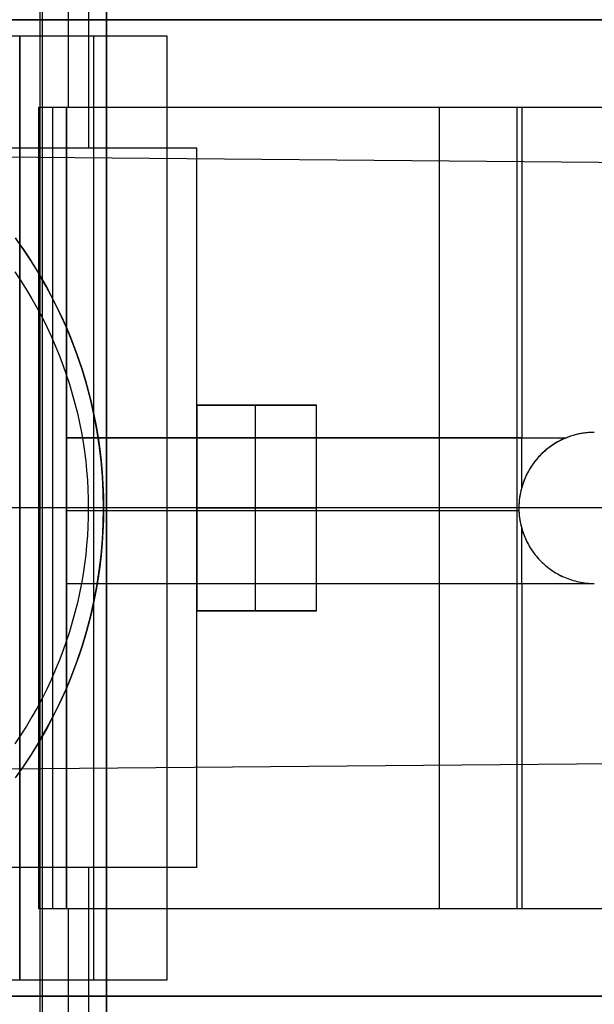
# Model space of a CAD drawing. Header units: millimetres. Extents: x -15 to 7, y 1 to 148.
# Tile 129 of 256: x -0.34 to 1.9, y 22.61 to 26.44. Entities that reach past the tile are written whole.
import ezdxf

# ---------------------------------------------------------------- set-up
doc = ezdxf.new("R2010")
doc.units = ezdxf.units.MM
doc.header["$MEASUREMENT"] = 0
doc.layers.add('Default', color=7, linetype='Continuous', true_color=0x000000)
doc.layers.add('Layer 01', color=7, linetype='Continuous', true_color=0x000000)

msp = doc.modelspace()

# ---------------------------------------------------------------- linework, layer by layer
at = {"layer": 'Default', "color": 254, "true_color": 0xcad1ee}
for points in [[(-0.2587958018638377, 8.653075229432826), (-0.2587958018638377, 103.5282414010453)], [(-0.2587958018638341, 9.944348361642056), (-0.2587958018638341, 102.2369639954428)], [(-0.2587958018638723, 9.944348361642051), (-0.2587958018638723, 35.76483141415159)], [(-0.2587958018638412, 8.653075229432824), (-0.2587958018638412, 35.7229339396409)], [(6.000000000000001, 25.84784077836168), (-1, 25.90892885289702)], [(6.000000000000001, 23.57874379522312), (-0.9999999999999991, 23.51765572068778)]]:
    msp.add_lwpolyline(points, dxfattribs=at)
at = {"layer": 'Default', "color": 171, "true_color": 0x8080ff}
for points in [[(-0.2496576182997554, 5.482785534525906), (-0.2496576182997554, 70.45733613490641)], [(-0.2496576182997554, 5.56998112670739), (-0.2496576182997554, 70.2390611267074)]]:
    msp.add_lwpolyline(points, dxfattribs=at)
at = {"layer": 'Default', "color": 254, "true_color": 0xcad1ee, "extrusion": (1, 0, 0)}
msp.add_lwpolyline([(24.71329228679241, -39.80680207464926), (24.7731020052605, -39.80613822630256), (24.83341927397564, -39.80412309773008), (24.89420458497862, -39.8007221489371), (24.95541619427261, -39.795902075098), (25.01701014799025, -39.78963096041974), (25.07894031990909, -39.78187843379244), (25.14115846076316, -39.77261582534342), (25.20361425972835, -39.76181632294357), (25.26625541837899, -39.74945512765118), (25.32902773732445, -39.73550960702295), (25.39187521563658, -39.71995944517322), (25.45474016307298, -39.70278678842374), (25.5175633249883, -39.68397638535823), (25.58028401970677, -39.66351572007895), (25.64284028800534, -39.64139513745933), (25.70516905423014, -39.6176079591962), (25.76720629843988, -39.59215058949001), (25.82888723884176, -39.56502260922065), (25.89014652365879, -39.53622685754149), (25.95091843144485, -39.50576949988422), (26.0111370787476, -39.47366008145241), (26.07073663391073, -39.43991156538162), (26.12965153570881, -39.4045403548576), (26.18781671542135, -39.36756629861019), (26.24516782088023, -39.32901267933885), (26.3016414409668, -39.28890618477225), (26.35717532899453, -39.24727686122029), (26.41170862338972, -39.20415804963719), (26.46518206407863, -39.15958630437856), (26.51753820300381, -39.11360129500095), (26.5687216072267, -39.06624569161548), (26.61867905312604, -39.01756503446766), (26.66735971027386, -38.96760758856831), (26.71471531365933, -38.91642418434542), (26.76070032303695, -38.86406804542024), (26.80527206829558, -38.81059460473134), (26.84839087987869, -38.75606131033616), (26.89002020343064, -38.70052742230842), (26.93012669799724, -38.64405380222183), (26.96868031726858, -38.58670269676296), (27.00565437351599, -38.52853751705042), (27.04102558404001, -38.46962261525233), (27.07477410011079, -38.4100230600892), (27.10688351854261, -38.34980441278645), (27.13734087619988, -38.2890325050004), (27.16613662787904, -38.22777322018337), (27.1932646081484, -38.16609227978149), (27.2187219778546, -38.10405503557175), (27.24250915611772, -38.04172626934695), (27.26462973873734, -37.97917000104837), (27.28509040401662, -37.9164493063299), (27.30390080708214, -37.85362614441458), (27.32107346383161, -37.79076119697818), (27.33662362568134, -37.72791371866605), (27.35056914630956, -37.66514139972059), (27.36293034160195, -37.60250024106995), (27.3737298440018, -37.54004444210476), (27.38299245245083, -37.47782630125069), (27.39074497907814, -37.41589612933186), (27.39701609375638, -37.35430217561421), (27.40183616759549, -37.29309056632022), (27.40523711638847, -37.23230525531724), (27.40725224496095, -37.1719879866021), (27.40791609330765, -37.112178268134), (27.40725224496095, -37.05236854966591), (27.40523711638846, -36.99205128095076), (27.40183616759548, -36.93126596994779), (27.39701609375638, -36.8700543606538), (27.39074497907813, -36.80846040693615), (27.38299245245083, -36.74653023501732), (27.3737298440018, -36.68431209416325), (27.36293034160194, -36.62185629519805), (27.35056914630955, -36.55921513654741), (27.33662362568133, -36.49644281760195), (27.3210734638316, -36.43359533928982), (27.30390080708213, -36.37073039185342), (27.28509040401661, -36.30790722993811), (27.26462973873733, -36.24518653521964), (27.24250915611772, -36.18263026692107), (27.21872197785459, -36.12030150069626), (27.19326460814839, -36.05826425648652), (27.16613662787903, -35.99658331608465), (27.13734087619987, -35.93532403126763), (27.10688351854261, -35.87455212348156), (27.07477410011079, -35.81433347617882), (27.04102558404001, -35.75473392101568), (27.00565437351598, -35.69581901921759), (26.96868031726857, -35.63765383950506), (26.93012669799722, -35.58030273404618), (26.89002020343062, -35.5238291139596), (26.84839087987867, -35.46829522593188), (26.80527206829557, -35.41376193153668), (26.76070032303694, -35.36028849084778), (26.71471531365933, -35.30793235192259), (26.66735971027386, -35.25674894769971), (26.61867905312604, -35.20679150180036), (26.56872160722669, -35.15811084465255), (26.5175382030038, -35.11075524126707), (26.46518206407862, -35.06477023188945), (26.41170862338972, -35.02019848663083), (26.35717532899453, -34.97707967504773), (26.3016414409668, -34.93545035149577), (26.24516782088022, -34.89534385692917), (26.18781671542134, -34.85679023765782), (26.1296515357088, -34.81981618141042), (26.07073663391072, -34.78444497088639), (26.01113707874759, -34.75069645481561), (25.95091843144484, -34.71858703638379), (25.89014652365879, -34.68812967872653), (25.82888723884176, -34.65933392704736), (25.76720629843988, -34.63220594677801), (25.70516905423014, -34.60674857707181), (25.64284028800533, -34.58296139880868), (25.58028401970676, -34.56084081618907), (25.51756332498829, -34.54038015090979), (25.45474016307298, -34.52156974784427), (25.39187521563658, -34.50439709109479), (25.32902773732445, -34.48884692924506), (25.26625541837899, -34.47490140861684), (25.20361425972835, -34.46254021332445), (25.14115846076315, -34.45174071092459), (25.07894031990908, -34.44247810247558), (25.01701014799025, -34.43472557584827), (24.9554161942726, -34.42845446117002), (24.89420458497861, -34.42363438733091), (24.83341927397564, -34.42023343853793), (24.7731020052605, -34.41821830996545), (24.7132922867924, -34.41755446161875)], dxfattribs=at)
at = {"layer": 'Default', "color": 254, "true_color": 0xcad1ee, "extrusion": (0, 1, 0)}
for points in [[(1.5, -39.75142588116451), (-4.845, -39.862178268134)], [(-4.845, -34.362178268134), (1.5, -34.4729306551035)], [(1.5, -39.75142588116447), (-4.844999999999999, -39.86217826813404)], [(1.5, -34.47293065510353), (-4.844999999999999, -34.36217826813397)], [(-6, -38.24672675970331), (1, -38.3078148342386)], [(1, -35.91654170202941), (-6, -35.9776297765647)]]:
    msp.add_lwpolyline(points, dxfattribs=at)
at = {"layer": 'Default', "color": 254, "true_color": 0xcad1ee, "extrusion": (1, -4.074410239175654e-17, 4.165871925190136e-17)}
msp.add_lwpolyline([(24.7132922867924, -34.41755446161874), (24.65348256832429, -34.41821830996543), (24.59316529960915, -34.42023343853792), (24.53237998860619, -34.42363438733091), (24.47116837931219, -34.42845446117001), (24.40957442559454, -34.43472557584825), (24.34764425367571, -34.44247810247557), (24.28542611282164, -34.45174071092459), (24.22297031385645, -34.46254021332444), (24.1603291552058, -34.47490140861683), (24.09755683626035, -34.48884692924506), (24.03470935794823, -34.50439709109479), (23.97184441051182, -34.52156974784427), (23.9090212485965, -34.54038015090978), (23.84630055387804, -34.56084081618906), (23.78374428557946, -34.58296139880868), (23.72141551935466, -34.60674857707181), (23.65937827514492, -34.632205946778), (23.59769733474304, -34.65933392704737), (23.53643804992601, -34.68812967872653), (23.47566614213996, -34.71858703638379), (23.41544749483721, -34.75069645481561), (23.35584793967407, -34.78444497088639), (23.296933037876, -34.81981618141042), (23.23876785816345, -34.85679023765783), (23.18141675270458, -34.89534385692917), (23.124943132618, -34.93545035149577), (23.06940924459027, -34.97707967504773), (23.01487595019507, -35.02019848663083), (22.96140250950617, -35.06477023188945), (22.90904637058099, -35.11075524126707), (22.85786296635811, -35.15811084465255), (22.80790552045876, -35.20679150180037), (22.75922486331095, -35.25674894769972), (22.71186925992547, -35.3079323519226), (22.66588425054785, -35.36028849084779), (22.62131250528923, -35.41376193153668), (22.57819369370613, -35.46829522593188), (22.53656437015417, -35.52382911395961), (22.49645787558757, -35.58030273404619), (22.45790425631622, -35.63765383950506), (22.42093020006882, -35.69581901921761), (22.38555898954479, -35.75473392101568), (22.351810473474, -35.81433347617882), (22.31970105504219, -35.87455212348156), (22.28924369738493, -35.93532403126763), (22.26044794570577, -35.99658331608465), (22.2333199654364, -36.05826425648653), (22.20786259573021, -36.12030150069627), (22.18407541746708, -36.18263026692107), (22.16195483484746, -36.24518653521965), (22.14149416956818, -36.30790722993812), (22.12268376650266, -36.37073039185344), (22.10551110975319, -36.43359533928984), (22.08996094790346, -36.49644281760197), (22.07601542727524, -36.55921513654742), (22.06365423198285, -36.62185629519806), (22.052854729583, -36.68431209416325), (22.04359212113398, -36.74653023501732), (22.03583959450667, -36.80846040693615), (22.02956847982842, -36.8700543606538), (22.02474840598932, -36.93126596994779), (22.02134745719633, -36.99205128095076), (22.01933232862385, -37.05236854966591), (22.01866848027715, -37.112178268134), (22.01933232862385, -37.1719879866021), (22.02134745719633, -37.23230525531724), (22.02474840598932, -37.29309056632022), (22.02956847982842, -37.3543021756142), (22.03583959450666, -37.41589612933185), (22.04359212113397, -37.47782630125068), (22.05285472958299, -37.54004444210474), (22.06365423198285, -37.60250024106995), (22.07601542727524, -37.66514139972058), (22.08996094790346, -37.72791371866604), (22.1055111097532, -37.79076119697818), (22.12268376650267, -37.85362614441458), (22.14149416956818, -37.91644930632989), (22.16195483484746, -37.97917000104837), (22.18407541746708, -38.04172626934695), (22.20786259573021, -38.10405503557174), (22.2333199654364, -38.16609227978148), (22.26044794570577, -38.22777322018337), (22.28924369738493, -38.28903250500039), (22.3197010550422, -38.34980441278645), (22.35181047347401, -38.41002306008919), (22.38555898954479, -38.46962261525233), (22.42093020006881, -38.5285375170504), (22.45790425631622, -38.58670269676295), (22.49645787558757, -38.64405380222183), (22.53656437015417, -38.70052742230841), (22.57819369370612, -38.75606131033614), (22.62131250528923, -38.81059460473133), (22.66588425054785, -38.86406804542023), (22.71186925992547, -38.91642418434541), (22.75922486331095, -38.96760758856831), (22.80790552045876, -39.01756503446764), (22.85786296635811, -39.06624569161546), (22.90904637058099, -39.11360129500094), (22.96140250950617, -39.15958630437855), (23.01487595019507, -39.20415804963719), (23.06940924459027, -39.24727686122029), (23.124943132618, -39.28890618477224), (23.18141675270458, -39.32901267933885), (23.23876785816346, -39.36756629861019), (23.29693303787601, -39.4045403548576), (23.35584793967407, -39.43991156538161), (23.41544749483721, -39.47366008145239), (23.47566614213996, -39.50576949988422), (23.53643804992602, -39.53622685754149), (23.59769733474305, -39.56502260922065), (23.65937827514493, -39.59215058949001), (23.72141551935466, -39.6176079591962), (23.78374428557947, -39.64139513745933), (23.84630055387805, -39.66351572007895), (23.90902124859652, -39.68397638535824), (23.97184441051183, -39.70278678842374), (24.03470935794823, -39.71995944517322), (24.09755683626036, -39.73550960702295), (24.16032915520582, -39.74945512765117), (24.22297031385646, -39.76181632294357), (24.28542611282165, -39.77261582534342), (24.34764425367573, -39.78187843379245), (24.40957442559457, -39.78963096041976), (24.47116837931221, -39.79590207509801), (24.5323799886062, -39.8007221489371), (24.59316529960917, -39.80412309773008), (24.65348256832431, -39.80613822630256), (24.71329228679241, -39.80680207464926)], dxfattribs=at)
at = {"layer": 'Layer 01'}
for points in [[(-0.06864255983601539, 26.43935457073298), (-0.06864255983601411, 26.93935440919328)], [(-0.1483648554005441, 26.43935457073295), (-0.1483648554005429, 26.77920538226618)], [(3.839201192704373, 26.43935457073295), (-4.156595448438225, 26.43935457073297)], [(3.839201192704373, 26.43935457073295), (-4.156595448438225, 26.43935457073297)], [(3.839201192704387, 26.43935457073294), (-3.976486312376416, 26.43935457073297)], [(3.839201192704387, 26.43935457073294), (-3.976486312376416, 26.43935457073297)], [(-3.198364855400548, 26.43935457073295), (2.90163514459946, 26.43935457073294)], [(-3.198364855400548, 26.43935457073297), (2.90163514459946, 26.43935457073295)], [(-0.1483648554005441, 26.09950412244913), (-0.1483648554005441, 26.43935457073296)], [(-0.06864255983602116, 25.93935440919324), (-0.06864255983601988, 26.43935457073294)], [(0.2354581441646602, 26.37573167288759), (-3.569182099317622, 26.37573167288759)], [(-0.3385685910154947, 26.37573167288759), (-3.08320752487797, 26.37573167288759)], [(0.2354581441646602, 26.37573167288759), (-0.3385685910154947, 26.37573167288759)], [(-0.3385685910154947, 26.37573167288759), (-0.3385685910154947, 22.70297736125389)], [(-0.3385685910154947, 22.70297736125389), (-0.3385685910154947, 26.37573167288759)], [(0.2354581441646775, 26.37573167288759), (-0.3385685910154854, 26.37573167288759)], [(-0.3385685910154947, 22.70297736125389), (-0.3385685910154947, 26.37573167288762)], [(-0.05155522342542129, 26.37573167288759), (-0.05155522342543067, 22.70297736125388)], [(0.2354581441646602, 22.70297736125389), (0.2354581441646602, 26.37573167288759)], [(0.2354581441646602, 22.70297736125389), (0.2354581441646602, 26.37573167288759)], [(0.2354581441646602, 22.70297736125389), (0.2354581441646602, 26.37573167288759)], [(-0.2634541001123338, 26.09950412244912), (3.37671051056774, 26.0995041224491)], [(-0.2634541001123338, 26.09950412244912), (2.90163514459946, 26.0995041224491)], [(-0.2634541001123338, 25.45027601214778), (-0.2634541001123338, 26.09950412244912)], [(-0.2634541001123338, 25.45027601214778), (-0.2634541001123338, 26.09950412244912)], [(-0.2634541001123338, 22.97920510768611), (-0.2634541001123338, 26.09950384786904)], [(-0.2634541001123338, 26.09950384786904), (2.856844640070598, 26.09950384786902)], [(-0.2634541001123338, 22.97920510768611), (-0.2634541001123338, 26.09950384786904)], [(-0.2634541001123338, 26.09950384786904), (2.856844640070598, 26.09950384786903)], [(-0.2630218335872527, 22.97920510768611), (-0.2630218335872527, 26.09950384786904)], [(-0.2090668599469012, 22.97920510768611), (-0.2090668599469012, 26.09950384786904)], [(-0.1555441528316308, 22.97920510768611), (-0.1555441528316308, 26.09950384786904)], [(-0.1550003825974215, 22.97920510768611), (-0.1550003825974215, 26.09950384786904)], [(-0.1545891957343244, 24.81262149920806), (-0.1545891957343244, 26.09950384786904)], [(-0.1545891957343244, 26.09950384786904), (1.616841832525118, 26.09950384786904)], [(1.296695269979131, 22.9792051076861), (1.296695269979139, 26.09950384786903)], [(1.296695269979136, 24.81262149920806), (1.296695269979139, 26.09950384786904)], [(1.599594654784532, 22.97920538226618), (1.599594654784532, 26.09950412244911)], [(1.616841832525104, 26.09950384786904), (2.184406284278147, 26.09950384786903)], [(1.616841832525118, 26.09950384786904), (1.616841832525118, 24.81262149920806)], [(1.616841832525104, 26.09950384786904), (1.616841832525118, 24.81262149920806)], [(0.3515909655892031, 25.93935440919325), (-3.648409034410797, 25.93935440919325)], [(0.3515909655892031, 25.93935440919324), (-3.648409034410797, 25.93935440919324)], [(0.3515909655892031, 25.93935440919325), (-3.6484090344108, 25.93935440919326)], [(0.3515909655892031, 23.13935440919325), (0.3515909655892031, 25.93935440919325)], [(0.3515909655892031, 23.13935440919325), (0.3515909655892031, 25.93935440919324)], [(0.3515909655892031, 23.13935440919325), (0.3515909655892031, 25.93935440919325)], [(-0.3565008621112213, 25.59030113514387), (-0.3243205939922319, 25.54505756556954), (-0.2932768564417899, 25.49837070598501), (-0.2634541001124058, 25.45027601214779)], [(-0.3481854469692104, 25.57889430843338), (-0.3241330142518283, 25.54478485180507), (-0.3007214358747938, 25.5098619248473), (-0.2779864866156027, 25.47414022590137), (-0.2559637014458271, 25.43763637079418), (-0.2346882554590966, 25.40036890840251), (-0.2141948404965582, 25.36235832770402), (-0.1945175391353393, 25.3236270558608), (-0.175689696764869, 25.284199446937), (-0.1577437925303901, 25.2441017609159), (-0.140711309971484, 25.20336213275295), (-0.1246226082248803, 25.16201053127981), (-0.1095067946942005, 25.12007870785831), (-0.09539160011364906, 25.07760013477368), (-0.08230325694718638, 25.03460993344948), (-0.070266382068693, 24.99114479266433), (-0.05930386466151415, 24.94724287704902), (-0.04943676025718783, 24.90294372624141), (-0.04068419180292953, 24.85828814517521), (-0.03306325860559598, 24.81331808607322), (-0.02658895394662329, 24.76807652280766), (-0.02127409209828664, 24.72260731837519), (-0.0171292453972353, 24.67695508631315), (-0.01416269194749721, 24.63116504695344), (-0.01238037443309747, 24.58528287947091), (-0.0117858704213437, 24.53935457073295), (-0.01238037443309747, 24.49342626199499), (-0.01416269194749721, 24.44754409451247), (-0.0171292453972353, 24.40175405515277), (-0.02127409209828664, 24.35610182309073), (-0.02658895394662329, 24.31063261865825), (-0.03306325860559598, 24.26539105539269), (-0.04068419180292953, 24.2204209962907), (-0.04943676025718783, 24.1757654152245), (-0.05930386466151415, 24.13146626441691), (-0.070266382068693, 24.08756434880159), (-0.08230325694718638, 24.04409920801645), (-0.09539160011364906, 24.00110900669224), (-0.1095067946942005, 23.95863043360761), (-0.1246226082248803, 23.91669861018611), (-0.140711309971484, 23.87534700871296), (-0.1577437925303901, 23.83460738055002), (-0.175689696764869, 23.79450969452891), (-0.1945175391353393, 23.75508208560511), (-0.2141948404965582, 23.71635081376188), (-0.2346882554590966, 23.67834023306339), (-0.2559637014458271, 23.64107277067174), (-0.2779864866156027, 23.60456891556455), (-0.3007214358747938, 23.56884721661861), (-0.3241330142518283, 23.53392428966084), (-0.3481854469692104, 23.49981483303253)], [(-0.3481854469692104, 25.57889430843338), (-0.3241330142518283, 25.54478485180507), (-0.3007214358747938, 25.5098619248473), (-0.2779864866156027, 25.47414022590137), (-0.2559637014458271, 25.43763637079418), (-0.2346882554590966, 25.40036890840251), (-0.2141948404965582, 25.36235832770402), (-0.1945175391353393, 25.3236270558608), (-0.175689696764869, 25.284199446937), (-0.1577437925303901, 25.2441017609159), (-0.140711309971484, 25.20336213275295), (-0.1246226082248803, 25.16201053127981), (-0.1095067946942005, 25.12007870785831), (-0.09539160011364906, 25.07760013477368), (-0.08230325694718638, 25.03460993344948), (-0.070266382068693, 24.99114479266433), (-0.05930386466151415, 24.94724287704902), (-0.04943676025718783, 24.90294372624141), (-0.04068419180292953, 24.85828814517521), (-0.03306325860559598, 24.81331808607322), (-0.02658895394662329, 24.76807652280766), (-0.02127409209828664, 24.72260731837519), (-0.0171292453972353, 24.67695508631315), (-0.01416269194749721, 24.63116504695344), (-0.01238037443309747, 24.58528287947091), (-0.0117858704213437, 24.53935457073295), (-0.01238037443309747, 24.49342626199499), (-0.01416269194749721, 24.44754409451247), (-0.0171292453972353, 24.40175405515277), (-0.02127409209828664, 24.35610182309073), (-0.02658895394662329, 24.31063261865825), (-0.03306325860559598, 24.26539105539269), (-0.04068419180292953, 24.2204209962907), (-0.04943676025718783, 24.1757654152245), (-0.05930386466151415, 24.13146626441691), (-0.070266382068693, 24.08756434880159), (-0.08230325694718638, 24.04409920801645), (-0.09539160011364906, 24.00110900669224), (-0.1095067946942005, 23.95863043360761), (-0.1246226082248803, 23.91669861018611), (-0.140711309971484, 23.87534700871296), (-0.1577437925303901, 23.83460738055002), (-0.175689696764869, 23.79450969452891), (-0.1945175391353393, 23.75508208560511), (-0.2141948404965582, 23.71635081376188), (-0.2346882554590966, 23.67834023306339), (-0.2559637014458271, 23.64107277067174), (-0.2779864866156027, 23.60456891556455), (-0.3007214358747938, 23.56884721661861), (-0.3241330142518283, 23.53392428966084), (-0.3481854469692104, 23.49981483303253)], [(-0.3575256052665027, 25.45747708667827), (-0.3344186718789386, 25.42310396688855), (-0.312258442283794, 25.38824293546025), (-0.2910588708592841, 25.35293256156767), (-0.2708318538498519, 25.3172118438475), (-0.2515872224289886, 25.28112007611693), (-0.2333327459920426, 25.24469671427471), (-0.2160741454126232, 25.20798124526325), (-0.1998151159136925, 25.17101305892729), (-0.1845573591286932, 25.13383132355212), (-0.1703006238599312, 25.09647486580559), (-0.1570427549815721, 25.05898205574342), (-0.1447797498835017, 25.02139069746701), (-0.1335058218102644, 24.98373792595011), (-0.1232134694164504, 24.94606011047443), (-0.1138935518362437, 24.90839276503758), (-0.1055353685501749, 24.87077046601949), (-0.09812674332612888, 24.83322677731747), (-0.09165411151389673, 24.79579418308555), (-0.08610260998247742, 24.7585040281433), (-0.08145616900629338, 24.72138646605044), (-0.07769760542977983, 24.68447041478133), (-0.07480871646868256, 24.64778351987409), (-0.07277037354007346, 24.6113521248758), (-0.07156261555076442, 24.57520124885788), (-0.07116474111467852, 24.53935457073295), (-0.07156261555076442, 24.50350789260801), (-0.07277037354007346, 24.46735701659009), (-0.07480871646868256, 24.4309256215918), (-0.07769760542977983, 24.39423872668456), (-0.08145616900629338, 24.35732267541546), (-0.08610260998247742, 24.3202051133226), (-0.09165411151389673, 24.28291495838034), (-0.09812674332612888, 24.24548236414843), (-0.1055353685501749, 24.2079386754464), (-0.1138935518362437, 24.17031637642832), (-0.1232134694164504, 24.13264903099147), (-0.1335058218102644, 24.09497121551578), (-0.1447797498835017, 24.05731844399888), (-0.1570427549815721, 24.01972708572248), (-0.1703006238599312, 23.98223427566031), (-0.1845573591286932, 23.94487781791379), (-0.1998151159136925, 23.90769608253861), (-0.2160741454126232, 23.87072789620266), (-0.2333327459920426, 23.8340124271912), (-0.2515872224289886, 23.79758906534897), (-0.2708318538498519, 23.76149729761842), (-0.2910588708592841, 23.72577657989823), (-0.312258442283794, 23.69046620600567), (-0.3344186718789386, 23.65560517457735), (-0.3575256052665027, 23.62123205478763)], [(-0.2634541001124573, 23.62843312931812), (-0.2348946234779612, 23.677968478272), (-0.2077261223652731, 23.7288263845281), (-0.1820292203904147, 23.78095289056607), (-0.157882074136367, 23.83428795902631), (-0.1353598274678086, 23.8887655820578), (-0.11453406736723, 23.94431394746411), (-0.09547228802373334, 24.00085566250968), (-0.078237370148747, 24.0583080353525), (-0.06288708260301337, 24.11658341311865), (-0.04947361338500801, 24.17558957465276), (-0.03804313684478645, 24.23523017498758), (-0.02863542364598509, 24.2954052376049), (-0.02128349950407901, 24.35601168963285), (-0.01601335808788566, 24.41694393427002), (-0.0128437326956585, 24.47809445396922), (-0.01178593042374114, 24.53935443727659), (-0.01284373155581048, 24.60061442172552), (-0.01601335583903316, 24.66176494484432), (-0.02128349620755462, 24.72269719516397), (-0.02863541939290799, 24.78330365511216), (-0.03804313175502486, 24.84347872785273), (-0.04947360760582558, 24.90311934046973), (-0.0628870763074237, 24.96212551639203), (-0.07823736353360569, 25.02040091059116), (-0.09547228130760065, 25.0778533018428), (-0.1145340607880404, 25.13439503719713), (-0.1353598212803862, 25.18994342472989), (-0.1578820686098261, 25.24442107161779), (-0.1820292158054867, 25.29775616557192), (-0.2077261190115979, 25.34988269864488), (-0.2348946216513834, 25.40074063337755), (-0.2634541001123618, 25.45027601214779)], [(0.8171543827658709, 24.93935440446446), (0.3515909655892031, 24.93935440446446)], [(0.3515909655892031, 24.93935440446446), (0.3515909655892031, 24.13935440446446)], [(0.3515909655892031, 24.13935440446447), (0.3515909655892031, 24.93935440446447)], [(0.3515909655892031, 24.93935440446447), (0.8171543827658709, 24.93935440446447)], [(0.8171543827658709, 24.93935440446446), (0.3515909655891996, 24.93935440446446)], [(0.5793884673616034, 24.13935440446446), (0.5793884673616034, 24.93935440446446)], [(0.5793884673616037, 24.13935440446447), (0.5793884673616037, 24.93935440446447)], [(0.8171543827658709, 24.13935440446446), (0.8171543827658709, 24.93935440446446)], [(0.8171543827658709, 24.13935440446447), (0.8171543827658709, 24.93935440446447)], [(0.8171543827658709, 24.13935440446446), (0.8171543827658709, 24.93935440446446)], [(1.899813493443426, 24.83326475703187), (1.892205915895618, 24.83316628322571), (1.884605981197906, 24.83287105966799), (1.877021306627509, 24.83237967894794), (1.869459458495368, 24.83169312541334), (1.861927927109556, 24.8308127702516), (1.854434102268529, 24.82974036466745), (1.846985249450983, 24.82847803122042), (1.839588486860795, 24.82702825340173), (1.83225076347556, 24.82539386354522), (1.824978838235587, 24.82357802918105), (1.817779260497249, 24.82158423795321), (1.810658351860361, 24.81941628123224), (1.803622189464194, 24.81707823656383), (1.796676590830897, 24.81457444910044), (1.789827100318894, 24.81190951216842), (1.783078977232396, 24.80908824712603), (1.776437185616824, 24.80611568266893), (1.769906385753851, 24.80299703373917), (1.763490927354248, 24.7997376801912), (1.757194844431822, 24.7963431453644), (1.751021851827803, 24.79281907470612), (1.744975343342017, 24.78917121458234), (1.739058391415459, 24.78540539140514), (1.733273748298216, 24.78152749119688), (1.727623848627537, 24.77754343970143), (1.722110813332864, 24.77345918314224), (1.716736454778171, 24.76928066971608), (1.711502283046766, 24.76501383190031), (1.706409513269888, 24.76066456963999), (1.701459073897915, 24.75623873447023), (1.696651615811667, 24.75174211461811), (1.691987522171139, 24.74718042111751), (1.687425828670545, 24.74251632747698), (1.682929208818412, 24.73770886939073), (1.678503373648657, 24.73275843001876), (1.674154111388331, 24.72766566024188), (1.669887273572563, 24.72243148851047), (1.665708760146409, 24.71705712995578), (1.661624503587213, 24.7115440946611), (1.657640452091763, 24.70589419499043), (1.653762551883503, 24.70010955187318), (1.649996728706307, 24.69419259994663), (1.646348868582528, 24.68814609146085), (1.642824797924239, 24.68197309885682), (1.63943026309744, 24.67567701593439), (1.636170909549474, 24.66926155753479), (1.633052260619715, 24.66273075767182), (1.630079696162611, 24.65608896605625), (1.627258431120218, 24.64934084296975), (1.624593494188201, 24.64249135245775), (1.622089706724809, 24.63554575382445), (1.619751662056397, 24.62850959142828), (1.617583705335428, 24.62138868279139), (1.615589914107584, 24.61418910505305), (1.61377407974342, 24.60691717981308), (1.612139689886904, 24.59957945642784), (1.610689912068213, 24.59218269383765), (1.609427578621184, 24.5847338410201), (1.608355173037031, 24.57724001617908), (1.607474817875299, 24.56970848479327), (1.606788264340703, 24.56214663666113), (1.606296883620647, 24.55456196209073), (1.606001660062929, 24.54696202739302), (1.605903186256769, 24.53935444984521), (1.606001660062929, 24.53174687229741), (1.606296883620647, 24.5241469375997), (1.606788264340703, 24.5165622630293), (1.607474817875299, 24.50900041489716), (1.608355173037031, 24.50146888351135), (1.609427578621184, 24.49397505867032), (1.610689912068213, 24.48652620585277), (1.612139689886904, 24.47912944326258), (1.61377407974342, 24.47179171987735), (1.615589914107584, 24.46451979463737), (1.617583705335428, 24.45732021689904), (1.619751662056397, 24.45019930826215), (1.622089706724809, 24.44316314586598), (1.624593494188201, 24.43621754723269), (1.627258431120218, 24.42936805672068), (1.630079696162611, 24.42261993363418), (1.633052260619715, 24.4159781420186), (1.636170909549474, 24.40944734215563), (1.63943026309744, 24.40303188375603), (1.642824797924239, 24.3967358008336), (1.646348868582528, 24.39056280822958), (1.649996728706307, 24.38451629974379), (1.653762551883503, 24.37859934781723), (1.657640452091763, 24.37281470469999), (1.661624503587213, 24.3671648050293), (1.665708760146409, 24.36165176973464), (1.669887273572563, 24.35627741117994), (1.674154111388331, 24.35104323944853), (1.678503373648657, 24.34595046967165), (1.682929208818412, 24.34100003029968), (1.687425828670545, 24.33619257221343), (1.691987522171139, 24.3315284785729), (1.696651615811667, 24.32696678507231), (1.701459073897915, 24.32247016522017), (1.706409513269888, 24.31804433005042), (1.711502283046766, 24.31369506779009), (1.716736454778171, 24.30942822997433), (1.722110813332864, 24.30524971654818), (1.727623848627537, 24.30116545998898), (1.733273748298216, 24.29718140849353), (1.739058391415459, 24.29330350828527), (1.744975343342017, 24.28953768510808), (1.751021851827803, 24.28588982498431), (1.757194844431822, 24.28236575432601), (1.763490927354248, 24.27897121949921), (1.769906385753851, 24.27571186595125), (1.776437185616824, 24.27259321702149), (1.783078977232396, 24.26962065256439), (1.789827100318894, 24.266799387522), (1.796676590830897, 24.26413445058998), (1.803622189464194, 24.26163066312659), (1.810658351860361, 24.25929261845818), (1.817779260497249, 24.25712466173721), (1.824978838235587, 24.25513087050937), (1.83225076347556, 24.25331503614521), (1.839588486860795, 24.25168064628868), (1.846985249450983, 24.25023086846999), (1.854434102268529, 24.24896853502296), (1.861927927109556, 24.24789612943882), (1.869459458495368, 24.24701577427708), (1.877021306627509, 24.24632922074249), (1.884605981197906, 24.24583784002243), (1.892205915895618, 24.24554261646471), (1.899813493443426, 24.24544414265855)], [(1.899813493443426, 24.83326474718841), (1.89280551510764, 24.83318118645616), (1.885803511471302, 24.83293064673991), (1.87881344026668, 24.83251355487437), (1.871841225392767, 24.83193062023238), (1.864892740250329, 24.83118283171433), (1.857973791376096, 24.8302714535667), (1.851090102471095, 24.82919802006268), (1.84424729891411, 24.82796432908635), (1.837450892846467, 24.82657243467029), (1.830706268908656, 24.82502463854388), (1.824018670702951, 24.82332348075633), (1.817393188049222, 24.82147172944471), (1.810834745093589, 24.8194723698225), (1.804348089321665, 24.81732859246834), (1.7979377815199, 24.8150437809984), (1.791608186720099, 24.81262149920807)], [(-0.1549410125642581, 24.24505704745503), (-0.1549410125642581, 24.81262149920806)], [(-0.1549410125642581, 24.81262149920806), (1.616841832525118, 24.81262149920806)], [(1.616841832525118, 24.81262149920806), (-0.1545891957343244, 24.81262149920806)], [(1.616841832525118, 24.81262149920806), (1.791608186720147, 24.81262149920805)], [(1.791608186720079, 24.81262149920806), (1.784303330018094, 24.80961482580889), (1.7771211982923, 24.8064309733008), (1.770067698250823, 24.80307645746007), (1.763148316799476, 24.79955802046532), (1.756368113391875, 24.79588259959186), (1.749731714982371, 24.79205729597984), (1.743243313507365, 24.78808934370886), (1.736906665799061, 24.78398607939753), (1.730725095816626, 24.77975491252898), (1.724701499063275, 24.77540329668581), (1.718838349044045, 24.77093870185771), (1.713137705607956, 24.76636858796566), (1.707601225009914, 24.76170037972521), (1.702230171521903, 24.75694144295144), (1.697025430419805, 24.75209906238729), (1.691987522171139, 24.74718042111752), (1.685911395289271, 24.74092121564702), (1.679954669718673, 24.73440666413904), (1.674131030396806, 24.72763799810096), (1.668454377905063, 24.72061732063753), (1.662938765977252, 24.71334764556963), (1.65759833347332, 24.70583293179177), (1.65244723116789, 24.69807811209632), (1.647499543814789, 24.69008911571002), (1.642769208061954, 24.68187288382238), (1.638269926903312, 24.67343737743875), (1.634015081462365, 24.66479157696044), (1.630017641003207, 24.65594547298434), (1.626290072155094, 24.64691004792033), (1.622844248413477, 24.63769724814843), (1.619691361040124, 24.62831994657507), (1.61684183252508, 24.61879189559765)], [(1.616841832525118, 24.61879189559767), (1.616841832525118, 24.81262149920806)], [(1.616841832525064, 24.61879189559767), (1.614314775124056, 24.6091666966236), (1.612106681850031, 24.59942156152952), (1.610225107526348, 24.58957231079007), (1.608676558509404, 24.57963535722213), (1.607466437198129, 24.56962761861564), (1.606598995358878, 24.55956642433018), (1.606077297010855, 24.54946941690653), (1.605903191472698, 24.53935444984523), (1.606077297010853, 24.52923948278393), (1.606598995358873, 24.51914247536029), (1.607466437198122, 24.50908128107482), (1.608676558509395, 24.49907354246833), (1.610225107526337, 24.48913658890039), (1.612106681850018, 24.47928733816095), (1.61431477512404, 24.46954220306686), (1.616841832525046, 24.45991700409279)], [(0.2354581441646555, 24.53935451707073), (-3.569182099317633, 24.53935451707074)], [(-0.07116474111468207, 24.53935457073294), (-0.5861750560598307, 24.53935457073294)], [(0.3515909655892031, 24.53935440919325), (-0.5861750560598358, 24.53935440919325)], [(0.2354581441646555, 24.53935451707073), (-0.3385685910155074, 24.53935451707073)], [(1.605903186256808, 24.53935447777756), (-0.2634541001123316, 24.53935447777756)], [(-0.1549410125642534, 24.52883927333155), (1.606091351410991, 24.52883927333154)], [(1.968834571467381, 24.53935475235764), (-0.01178587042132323, 24.53935475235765)], [(3.839201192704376, 24.53935457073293), (0.3515909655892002, 24.53935457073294)], [(0.8171543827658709, 24.53935440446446), (0.3515909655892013, 24.53935440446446)], [(0.3515909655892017, 24.53935440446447), (0.8171543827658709, 24.53935440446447)], [(1.616841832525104, 24.24505704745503), (1.616841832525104, 24.45991700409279)], [(1.616841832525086, 24.45991700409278), (1.619691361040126, 24.45038895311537), (1.622844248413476, 24.44101165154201), (1.626290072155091, 24.43179885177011), (1.630017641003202, 24.4227634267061), (1.634015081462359, 24.41391732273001), (1.638269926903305, 24.4052715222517), (1.642769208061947, 24.39683601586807), (1.647499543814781, 24.38861978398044), (1.652447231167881, 24.38063078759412), (1.657598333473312, 24.37287596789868), (1.662938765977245, 24.36536125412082), (1.668454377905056, 24.35809157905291), (1.6741310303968, 24.35107090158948), (1.679954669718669, 24.34430223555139), (1.68591139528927, 24.3377876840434), (1.691987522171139, 24.33152847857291), (1.696651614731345, 24.32696662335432), (1.701459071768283, 24.32246951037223), (1.706409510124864, 24.31804284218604), (1.711502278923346, 24.31369239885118), (1.716736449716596, 24.30942402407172), (1.722110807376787, 24.30524361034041), (1.727623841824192, 24.3011570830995), (1.733273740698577, 24.29717038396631), (1.739058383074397, 24.29328945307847), (1.744975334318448, 24.28952021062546), (1.751021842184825, 24.28586853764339), (1.757194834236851, 24.28234025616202), (1.763490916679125, 24.27894110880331), (1.769906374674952, 24.2756767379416), (1.776437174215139, 24.27255266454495), (1.783078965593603, 24.26957426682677), (1.789827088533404, 24.26674675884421), (1.79667657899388, 24.26407516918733), (1.803622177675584, 24.26156431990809), (1.810658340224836, 24.25921880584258), (1.817779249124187, 24.25704297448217), (1.824978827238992, 24.25504090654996), (1.832250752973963, 24.25321639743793), (1.839588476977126, 24.25157293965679), (1.846985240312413, 24.250113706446), (1.854434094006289, 24.24884153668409), (1.86192791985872, 24.24775892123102), (1.869459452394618, 24.24686799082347), (1.87702130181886, 24.24617050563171), (1.884605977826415, 24.24566784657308), (1.892205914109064, 24.24536100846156), (1.899813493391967, 24.24525059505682)], [(-0.1549410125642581, 24.24505704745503), (1.616841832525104, 24.24505704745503)], [(-0.1545891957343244, 22.97920510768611), (-0.1545891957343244, 24.24505704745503)], [(-0.1545891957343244, 24.24505704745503), (1.616841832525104, 24.24505704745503)], [(1.296695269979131, 22.9792051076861), (1.296695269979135, 24.24505704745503)], [(1.616841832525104, 24.24505704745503), (1.899813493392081, 24.24525059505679)], [(1.616841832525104, 24.24505704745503), (1.616841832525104, 22.97920510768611)], [(1.616841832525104, 24.24505704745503), (1.616841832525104, 22.97920510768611)], [(0.8171543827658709, 24.13935440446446), (0.3515909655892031, 24.13935440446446)], [(0.3515909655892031, 24.13935440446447), (0.8171543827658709, 24.13935440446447)], [(0.8171543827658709, 24.13935440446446), (0.3515909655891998, 24.13935440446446)], [(-0.2634541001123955, 23.62843312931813), (-0.2932768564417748, 23.58033843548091), (-0.324320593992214, 23.53365157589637), (-0.3565008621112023, 23.48840800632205)], [(-0.2634541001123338, 22.97920538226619), (-0.2634541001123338, 23.62843312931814)], [(-0.2634541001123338, 22.97920538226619), (-0.2634541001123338, 23.62843312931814)], [(0.3515909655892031, 23.13935440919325), (-3.648409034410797, 23.13935440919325)], [(0.3515909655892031, 23.13935440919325), (-3.648409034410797, 23.13935440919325)], [(0.3515909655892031, 23.13935440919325), (-3.6484090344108, 23.13935440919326)], [(-0.0686425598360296, 22.63935457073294), (-0.06864255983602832, 23.13935440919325)], [(2.90163514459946, 22.97920538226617), (-0.2634541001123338, 22.97920538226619)], [(3.37671051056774, 22.97920538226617), (-0.2634541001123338, 22.97920538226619)], [(2.856844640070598, 22.97920510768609), (-0.2634541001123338, 22.97920510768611)], [(2.856844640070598, 22.9792051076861), (-0.2634541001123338, 22.97920510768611)], [(1.616841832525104, 22.97920510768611), (-0.1545891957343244, 22.97920510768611)], [(-0.1483648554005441, 22.63935457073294), (-0.1483648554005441, 22.97920538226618)], [(2.184406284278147, 22.9792051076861), (1.616841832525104, 22.97920510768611)], [(-3.569182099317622, 22.70297736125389), (0.2354581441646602, 22.70297736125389)], [(-3.08320752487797, 22.70297736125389), (-0.3385685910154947, 22.70297736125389)], [(-0.3385685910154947, 22.70297736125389), (0.2354581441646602, 22.70297736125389)], [(-0.3385685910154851, 22.70297736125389), (0.2354581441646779, 22.70297736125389)], [(3.839201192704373, 22.63935457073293), (-4.156595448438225, 22.63935457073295)], [(3.839201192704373, 22.63935457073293), (-4.156595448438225, 22.63935457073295)], [(3.839201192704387, 22.63935457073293), (-3.976486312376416, 22.63935457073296)], [(3.839201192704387, 22.63935457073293), (-3.976486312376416, 22.63935457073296)], [(-3.198364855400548, 22.63935457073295), (2.90163514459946, 22.63935457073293)], [(-3.198364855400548, 22.63935457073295), (2.90163514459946, 22.63935457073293)], [(-0.1483648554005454, 22.29950412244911), (-0.1483648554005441, 22.63935457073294)], [(-0.06864255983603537, 22.13935440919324), (-0.0686425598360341, 22.63935457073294)]]:
    msp.add_lwpolyline(points, dxfattribs=at)
at = {"layer": 'Layer 01', "extrusion": (1, 0, 0)}
for points in [[(26.43935457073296, -21.83799661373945), (26.43935457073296, -8.975562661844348)], [(26.43935457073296, -21.83799661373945), (26.43935457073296, -8.975562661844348)], [(26.37573167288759, -17.74560559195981), (26.37573167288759, -11.98359001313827)], [(26.37573167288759, -18.0228923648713), (26.37573167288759, -11.98359001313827)], [(26.09950412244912, -8.975562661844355), (26.09950412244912, -9.342750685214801)], [(26.09950384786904, -7.834296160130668), (26.09950384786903, -12.45696096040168)], [(26.09950412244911, -8.975562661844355), (26.09950412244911, -9.342750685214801)], [(26.09950384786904, -7.834296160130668), (26.09950384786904, -8.136260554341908)], [(25.93935440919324, -21.83799661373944), (25.93935440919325, -29.31593750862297)], [(25.45027601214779, -9.342750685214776), (25.45027601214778, -8.975562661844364)], [(24.93935440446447, -27.29331819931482), (24.93935440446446, -29.01593750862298)], [(24.93935440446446, -29.01593750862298), (24.93935440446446, -27.29331819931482)], [(24.93935440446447, -27.29331819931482), (24.93935440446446, -29.01593750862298)], [(24.81262149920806, -8.136260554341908), (24.81262149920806, -7.834296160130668)], [(24.74718042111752, -8.136260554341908), (24.74718042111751, -12.45696096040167)], [(24.53935447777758, -8.760981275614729), (24.53935447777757, -12.45696096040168)], [(24.53935451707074, -18.0228923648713), (24.53935451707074, -11.98359001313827)], [(24.53935440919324, -21.83799661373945), (24.53935440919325, -27.29331819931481)], [(24.53935440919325, -29.01593750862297), (24.53935440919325, -29.31593750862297)], [(24.53935440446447, -27.29331819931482), (24.53935440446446, -29.01593750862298)], [(24.49856935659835, -17.74560559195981), (24.49856935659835, -11.98359001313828)], [(24.33152847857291, -8.136260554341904), (24.33152847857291, -12.45696096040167)], [(24.24505704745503, -7.834296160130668), (24.24505704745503, -8.136260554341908)], [(24.13935440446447, -27.29331819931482), (24.13935440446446, -29.01593750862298)], [(24.13935440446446, -29.01593750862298), (24.13935440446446, -27.29331819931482)], [(24.13935440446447, -27.29331819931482), (24.13935440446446, -29.01593750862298)], [(23.62843312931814, -8.975562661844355), (23.62843312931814, -9.342750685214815)], [(23.13935440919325, -21.83799661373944), (23.13935440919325, -29.31593750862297)], [(22.97920538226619, -8.975562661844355), (22.97920538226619, -9.342750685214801)], [(22.97920510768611, -7.834296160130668), (22.9792051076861, -12.45696096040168)], [(22.97920538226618, -8.975562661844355), (22.97920538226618, -9.342750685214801)], [(22.97920510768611, -8.136260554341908), (22.97920510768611, -7.834296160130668)], [(22.70297736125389, -11.98359001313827), (22.70297736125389, -17.74560559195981)], [(22.70297736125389, -18.0228923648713), (22.70297736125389, -11.98359001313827)], [(22.63935457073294, -21.83799661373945), (22.63935457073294, -8.975562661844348)], [(22.63935457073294, -21.83799661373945), (22.63935457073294, -8.975562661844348)]]:
    msp.add_lwpolyline(points, dxfattribs=at)
at = {"layer": 'Layer 01', "extrusion": (0, 1, 0)}
for points in [[(0.2630218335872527, -8.760981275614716), (0.2634541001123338, -12.45696096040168)], [(0.2630218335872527, -8.760981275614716), (0.1555441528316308, -8.65393586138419)], [(0.1555441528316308, -8.65393586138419), (0.1545891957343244, -7.834296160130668)], [(0.1549410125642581, -8.136260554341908), (0.1545891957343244, -7.834296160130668)], [(0.1545891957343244, -7.834296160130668), (0.1549410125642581, -8.136260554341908)], [(0.1555441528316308, -8.653935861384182), (0.2625895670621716, -8.760981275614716)], [(0.1545891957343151, -7.834296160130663), (0.1555441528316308, -8.653935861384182)], [(0.2630218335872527, -8.760981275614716), (0.2634541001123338, -12.45696096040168)], [(0.1555441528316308, -8.65393586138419), (0.2630218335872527, -8.760981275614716)], [(0.1545891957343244, -7.834296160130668), (0.1555441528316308, -8.65393586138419)]]:
    msp.add_lwpolyline(points, dxfattribs=at)

doc.saveas('drawing.dxf')
